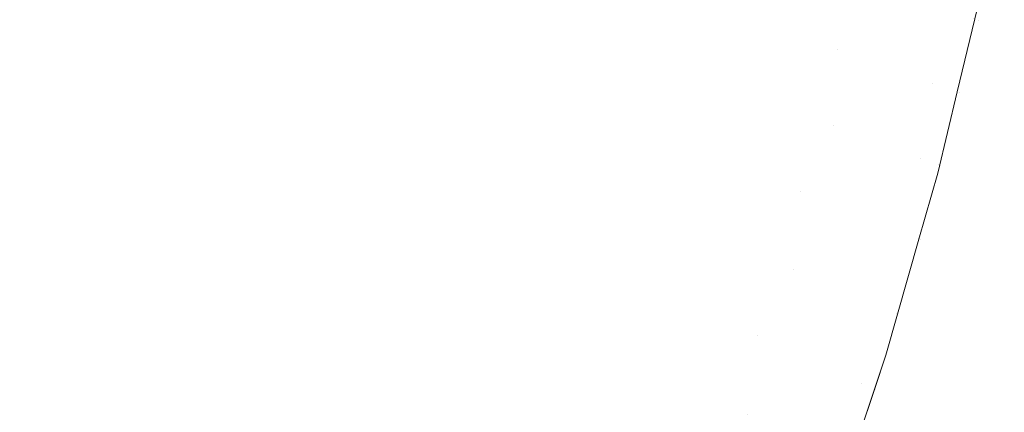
# Model space of a CAD drawing. Header units: centimetres. Extents: x -21.6 to 22.7, y 3.4 to 5.2.
# Tile 223 of 256: x 7.78 to 7.8317, y 3.8274 to 3.848. Entities that reach past the tile are written whole.
import ezdxf

# ---------------------------------------------------------------- set-up
doc = ezdxf.new("R2010")
doc.units = ezdxf.units.CM
doc.header["$LTSCALE"] = 2.54
doc.layers.add('Lucido design-1', color=7, linetype='Continuous')

# ---------------------------------------------------------------- blocks, each defined once
blk = doc.blocks.new('Gruppo-4-1')
at = {"color": 7, "linetype": 'Continuous', "lineweight": 9}
blk.add_3dface([(-21.503423, 5.100212, -1872.215514), (-21.503423, 3.500212, -1872.215514), (22.630348, 3.500212, -1872.215514), (22.630348, 5.100212, -1872.215514)], dxfattribs=at)
for points, invisible_edges in [([(22.630348, 5.100212, -1873.015514), (22.630348, 3.500212, -1873.015514), (7.686575, 3.600896, -1873.015514), (7.695257, 3.601786, -1873.015514)], 10), ([(22.630348, 5.100212, -1873.015514), (7.695257, 3.601786, -1873.015514), (7.700788, 3.602588, -1873.015514)], 9), ([(7.700788, 3.602588, -1873.015514), (7.70392, 3.603043, -1873.015514), (22.630348, 5.100212, -1873.015514)], 10), ([(22.630348, 5.100212, -1873.015514), (7.70392, 3.603043, -1873.015514), (7.712563, 3.604668, -1873.015514)], 9), ([(22.630348, 5.100212, -1873.015514), (7.712563, 3.604668, -1873.015514), (7.721183, 3.606664, -1873.015514)], 9), ([(22.630348, 5.100212, -1873.015514), (7.721183, 3.606664, -1873.015514), (7.729779, 3.609037, -1873.015514)], 9), ([(22.630348, 5.100212, -1873.015514), (7.729779, 3.609037, -1873.015514), (7.738348, 3.611789, -1873.015514)], 9), ([(22.630348, 5.100212, -1873.015514), (7.738348, 3.611789, -1873.015514), (7.746887, 3.614929, -1873.015514)], 9), ([(22.630348, 5.100212, -1873.015514), (7.746887, 3.614929, -1873.015514), (7.755389, 3.618463, -1873.015514)], 9), ([(22.630348, 5.100212, -1873.015514), (7.755389, 3.618463, -1873.015514), (7.760056, 3.620633, -1873.015514)], 9), ([(7.760056, 3.620633, -1873.015514), (7.763851, 3.622398, -1873.015514), (22.630348, 5.100212, -1873.015514)], 10), ([(22.630348, 5.100212, -1873.015514), (7.763851, 3.622398, -1873.015514), (7.772266, 3.626742, -1873.015514)], 9), ([(22.630348, 5.100212, -1873.015514), (7.772266, 3.626742, -1873.015514), (7.780626, 3.631505, -1873.015514)], 9), ([(22.630348, 5.100212, -1873.015514), (7.780626, 3.631505, -1873.015514), (7.788922, 3.636696, -1873.015514)], 9), ([(22.630348, 5.100212, -1873.015514), (7.788922, 3.636696, -1873.015514), (7.797144, 3.642325, -1873.015514)], 9), ([(22.630348, 5.100212, -1873.015514), (7.797144, 3.642325, -1873.015514), (7.80528, 3.6484, -1873.015514)], 9), ([(22.630348, 5.100212, -1873.015514), (7.80528, 3.6484, -1873.015514), (7.811701, 3.653619, -1873.015514)], 9), ([(7.811701, 3.653619, -1873.015514), (7.813317, 3.654932, -1873.015514), (22.630348, 5.100212, -1873.015514)], 10), ([(22.630348, 5.100212, -1873.015514), (7.813317, 3.654932, -1873.015514), (7.821238, 3.66193, -1873.015514)], 9), ([(22.630348, 5.100212, -1873.015514), (7.821238, 3.66193, -1873.015514), (7.829029, 3.6694, -1873.015514)], 9), ([(22.630348, 5.100212, -1873.015514), (7.829029, 3.6694, -1873.015514), (7.836668, 3.677352, -1873.015514)], 9), ([(7.819463, 3.847674, -1872.66735), (7.818464, 3.848024, -1872.665138), (7.820057, 3.855114, -1872.665138), (7.821067, 3.854811, -1872.66735)], 15), ([(7.78471, 3.853699, -1872.626686), (7.782993, 3.847956, -1872.626686), (7.781243, 3.848764, -1872.625555), (7.782933, 3.854418, -1872.625555)], 15), ([(7.799745, 3.847616, -1872.639533), (7.798182, 3.848248, -1872.637879), (7.799829, 3.854564, -1872.637879), (7.801412, 3.854008, -1872.639533)], 15), ([(7.821067, 3.854811, -1872.66735), (7.822028, 3.854522, -1872.669585), (7.820414, 3.84734, -1872.669585), (7.819463, 3.847674, -1872.66735)], 15), ([(7.821316, 3.847024, -1872.67184), (7.820414, 3.84734, -1872.669585), (7.822028, 3.854522, -1872.669585), (7.822939, 3.854249, -1872.67184)], 15), ([(7.801412, 3.854008, -1872.639533), (7.802963, 3.853464, -1872.641239), (7.801276, 3.846996, -1872.641239), (7.799745, 3.847616, -1872.639533)], 15), ([(7.822939, 3.854249, -1872.67184), (7.823801, 3.85399, -1872.674113), (7.822168, 3.846724, -1872.674113), (7.821316, 3.847024, -1872.67184)], 15), ([(7.822972, 3.846442, -1872.676402), (7.822168, 3.846724, -1872.674113), (7.823801, 3.85399, -1872.674113), (7.824613, 3.853747, -1872.676402)], 15), ([(7.786471, 3.852986, -1872.627877), (7.784727, 3.847156, -1872.627877), (7.782993, 3.847956, -1872.626686), (7.78471, 3.853699, -1872.626686)], 15), ([(7.802772, 3.846391, -1872.642997), (7.801276, 3.846996, -1872.641239), (7.802963, 3.853464, -1872.641239), (7.804478, 3.852932, -1872.642997)], 15), ([(7.824586, 3.849866, -1872.678705), (7.822972, 3.846442, -1872.676402), (7.824613, 3.853747, -1872.676402)], 11), ([(7.788213, 3.852281, -1872.62913), (7.786444, 3.846364, -1872.62913), (7.784727, 3.847156, -1872.627877), (7.786471, 3.852986, -1872.627877)], 15), ([(7.804478, 3.852932, -1872.642997), (7.805958, 3.852413, -1872.644803), (7.804233, 3.8458, -1872.644803), (7.802772, 3.846391, -1872.642997)], 15), ([(7.789936, 3.851585, -1872.630442), (7.788141, 3.845581, -1872.630442), (7.786444, 3.846364, -1872.62913), (7.788213, 3.852281, -1872.62913)], 15), ([(7.805656, 3.845224, -1872.646657), (7.804233, 3.8458, -1872.644803), (7.805958, 3.852413, -1872.644803), (7.807399, 3.851907, -1872.646657)], 15), ([(7.807399, 3.851907, -1872.646657), (7.808801, 3.851415, -1872.648557), (7.80704, 3.844664, -1872.648557), (7.805656, 3.845224, -1872.646657)], 15), ([(7.830603, 3.849769, -1872.915514), (7.831078, 3.851807, -1872.918688), (7.829368, 3.844198, -1872.918688)], 11), ([(7.829368, 3.844198, -1872.918688), (7.831078, 3.851807, -1872.918688), (7.830387, 3.84798, -1872.921959)], 11), ([(7.831078, 3.851807, -1872.918688), (7.831205, 3.851769, -1872.921959), (7.830387, 3.84798, -1872.921959)], 11), ([(7.830387, 3.84798, -1872.921959), (7.831205, 3.851769, -1872.921959), (7.831426, 3.851702, -1872.925326), (7.830607, 3.847908, -1872.925326)], 15), ([(7.791636, 3.850897, -1872.631814), (7.789816, 3.844808, -1872.631814), (7.788141, 3.845581, -1872.630442), (7.789936, 3.851585, -1872.630442)], 15), ([(7.808385, 3.84412, -1872.6505), (7.80704, 3.844664, -1872.648557), (7.808801, 3.851415, -1872.648557), (7.810163, 3.850937, -1872.6505)], 15), ([(7.830607, 3.847908, -1872.925326), (7.831426, 3.851702, -1872.925326), (7.831751, 3.851605, -1872.928788), (7.83093, 3.847803, -1872.928788)], 15), ([(7.83093, 3.847803, -1872.928788), (7.831751, 3.851605, -1872.928788), (7.832187, 3.851474, -1872.932342), (7.831364, 3.847662, -1872.932342)], 15), ([(7.831364, 3.847662, -1872.932342), (7.832187, 3.851474, -1872.932342), (7.832745, 3.851307, -1872.935985), (7.831919, 3.847482, -1872.935985)], 15), ([(7.791467, 3.844046, -1872.633245), (7.789816, 3.844808, -1872.631814), (7.791636, 3.850897, -1872.631814), (7.793313, 3.850218, -1872.633245)], 15), ([(7.810163, 3.850937, -1872.6505), (7.811483, 3.850474, -1872.652484), (7.809688, 3.843593, -1872.652484), (7.808385, 3.84412, -1872.6505)], 15), ([(7.793313, 3.850218, -1872.633245), (7.794964, 3.84955, -1872.634734), (7.793094, 3.843295, -1872.634734), (7.791467, 3.844046, -1872.633245)], 15), ([(7.810949, 3.843083, -1872.654508), (7.809688, 3.843593, -1872.652484), (7.811483, 3.850474, -1872.652484), (7.81276, 3.850026, -1872.654508)], 15), ([(7.81276, 3.850026, -1872.654508), (7.813992, 3.849593, -1872.656569), (7.812166, 3.84259, -1872.656569), (7.810949, 3.843083, -1872.654508)], 15), ([(7.824586, 3.849866, -1872.678705), (7.823725, 3.846178, -1872.678705), (7.822972, 3.846442, -1872.676402)], 11), ([(7.82443, 3.845931, -1872.681018), (7.823725, 3.846178, -1872.678705), (7.824586, 3.849866, -1872.678705), (7.825295, 3.849636, -1872.681018)], 15), ([(7.829368, 3.844198, -1872.918688), (7.829275, 3.844225, -1872.915514), (7.830603, 3.849769, -1872.915514)], 9), ([(7.829275, 3.844225, -1872.715514), (7.830603, 3.849769, -1872.715514), (7.830603, 3.849769, -1872.915514), (7.829275, 3.844225, -1872.915514)], 10), ([(7.83014, 3.84806, -1872.711056), (7.830603, 3.849769, -1872.715514), (7.829275, 3.844225, -1872.715514)], 9), ([(7.777565, 3.843941, -1872.624487), (7.779479, 3.849578, -1872.624487), (7.781243, 3.848764, -1872.625555), (7.779299, 3.843037, -1872.625555)], 15), ([(7.794693, 3.842557, -1872.636279), (7.793094, 3.843295, -1872.634734), (7.794964, 3.84955, -1872.634734), (7.796587, 3.848893, -1872.636279)], 15), ([(7.813338, 3.842116, -1872.658665), (7.812166, 3.84259, -1872.656569), (7.813992, 3.849593, -1872.656569), (7.81518, 3.849177, -1872.658665)], 15), ([(7.81518, 3.849177, -1872.658665), (7.816321, 3.848776, -1872.660793), (7.814465, 3.84166, -1872.660793), (7.813338, 3.842116, -1872.658665)], 15), ([(7.825295, 3.849636, -1872.681018), (7.825953, 3.849421, -1872.683339), (7.825085, 3.845701, -1872.683339), (7.82443, 3.845931, -1872.681018)], 15), ([(7.825691, 3.845488, -1872.685667), (7.825085, 3.845701, -1872.683339), (7.825953, 3.849421, -1872.683339), (7.826563, 3.849223, -1872.685667)], 15), ([(7.826563, 3.849223, -1872.685667), (7.827123, 3.849041, -1872.687998), (7.826248, 3.845293, -1872.687998), (7.825691, 3.845488, -1872.685667)], 15), ([(7.779299, 3.843037, -1872.625555), (7.781243, 3.848764, -1872.625555), (7.782993, 3.847956, -1872.626686), (7.781019, 3.842139, -1872.626686)], 15), ([(7.796587, 3.848893, -1872.636279), (7.798182, 3.848248, -1872.637879), (7.796264, 3.841833, -1872.637879), (7.794693, 3.842557, -1872.636279)], 15), ([(7.815546, 3.841223, -1872.662952), (7.814465, 3.84166, -1872.660793), (7.816321, 3.848776, -1872.660793), (7.817416, 3.848392, -1872.662952)], 15), ([(7.826756, 3.845114, -1872.690331), (7.826248, 3.845293, -1872.687998), (7.827123, 3.849041, -1872.687998), (7.827634, 3.848875, -1872.690331)], 15), ([(7.827634, 3.848875, -1872.690331), (7.828097, 3.848724, -1872.692664), (7.827217, 3.844953, -1872.692664), (7.826756, 3.845114, -1872.690331)], 15), ([(7.827629, 3.844808, -1872.694993), (7.827217, 3.844953, -1872.692664), (7.828097, 3.848724, -1872.692664), (7.828512, 3.848589, -1872.694993)], 15), ([(7.797804, 3.841122, -1872.639533), (7.796264, 3.841833, -1872.637879), (7.798182, 3.848248, -1872.637879), (7.799745, 3.847616, -1872.639533)], 15), ([(7.817416, 3.848392, -1872.662952), (7.818464, 3.848024, -1872.665138), (7.81658, 3.840804, -1872.665138), (7.815546, 3.841223, -1872.662952)], 15), ([(7.828512, 3.848589, -1872.694993), (7.82888, 3.84847, -1872.697318), (7.827995, 3.844679, -1872.697318), (7.827629, 3.844808, -1872.694993)], 15), ([(7.829478, 3.848275, -1872.701944), (7.82859, 3.844471, -1872.701944), (7.827995, 3.844679, -1872.697318), (7.82888, 3.84847, -1872.697318)], 15), ([(7.829895, 3.84814, -1872.706529), (7.829005, 3.844325, -1872.706529), (7.82859, 3.844471, -1872.701944), (7.829478, 3.848275, -1872.701944)], 15), ([(7.83014, 3.84806, -1872.711056), (7.829248, 3.84424, -1872.711056), (7.829005, 3.844325, -1872.706529), (7.829895, 3.84814, -1872.706529)], 15), ([(7.781019, 3.842139, -1872.626686), (7.782993, 3.847956, -1872.626686), (7.784727, 3.847156, -1872.627877), (7.782723, 3.84125, -1872.627877)], 15), ([(7.799745, 3.847616, -1872.639533), (7.801276, 3.846996, -1872.641239), (7.799311, 3.840426, -1872.641239), (7.797804, 3.841122, -1872.639533)], 15), ([(7.817567, 3.840405, -1872.66735), (7.81658, 3.840804, -1872.665138), (7.818464, 3.848024, -1872.665138), (7.819463, 3.847674, -1872.66735)], 15), ([(7.819463, 3.847674, -1872.66735), (7.820414, 3.84734, -1872.669585), (7.818506, 3.840025, -1872.669585), (7.817567, 3.840405, -1872.66735)], 15), ([(7.829275, 3.844225, -1872.715514), (7.829248, 3.84424, -1872.711056), (7.83014, 3.84806, -1872.711056)], 11), ([(7.830387, 3.84798, -1872.921959), (7.829493, 3.844154, -1872.921959), (7.829368, 3.844198, -1872.918688)], 11), ([(7.830607, 3.847908, -1872.925326), (7.829713, 3.844077, -1872.925326), (7.829493, 3.844154, -1872.921959), (7.830387, 3.84798, -1872.921959)], 15), ([(7.83093, 3.847803, -1872.928788), (7.830034, 3.843964, -1872.928788), (7.829713, 3.844077, -1872.925326), (7.830607, 3.847908, -1872.925326)], 15), ([(7.831364, 3.847662, -1872.932342), (7.830465, 3.843813, -1872.932342), (7.830034, 3.843964, -1872.928788), (7.83093, 3.847803, -1872.928788)], 15), ([(7.831919, 3.847482, -1872.935985), (7.831017, 3.843619, -1872.935985), (7.830465, 3.843813, -1872.932342), (7.831364, 3.847662, -1872.932342)], 15), ([(7.782723, 3.84125, -1872.627877), (7.784727, 3.847156, -1872.627877), (7.786444, 3.846364, -1872.62913), (7.784409, 3.84037, -1872.62913)], 15), ([(7.819396, 3.839665, -1872.67184), (7.818506, 3.840025, -1872.669585), (7.820414, 3.84734, -1872.669585), (7.821316, 3.847024, -1872.67184)], 15), ([(7.832604, 3.847259, -1872.939711), (7.831698, 3.84338, -1872.939711), (7.831017, 3.843619, -1872.935985), (7.831919, 3.847482, -1872.935985)], 15), ([(7.833429, 3.846991, -1872.943514), (7.832519, 3.843092, -1872.943514), (7.831698, 3.84338, -1872.939711), (7.832604, 3.847259, -1872.939711)], 15), ([(7.800785, 3.839746, -1872.642997), (7.799311, 3.840426, -1872.641239), (7.801276, 3.846996, -1872.641239), (7.802772, 3.846391, -1872.642997)], 15), ([(7.821316, 3.847024, -1872.67184), (7.822168, 3.846724, -1872.674113), (7.820238, 3.839324, -1872.674113), (7.819396, 3.839665, -1872.67184)], 15), ([(7.821031, 3.839003, -1872.676402), (7.820238, 3.839324, -1872.674113), (7.822168, 3.846724, -1872.674113), (7.822972, 3.846442, -1872.676402)], 15), ([(7.786076, 3.839499, -1872.630442), (7.784409, 3.84037, -1872.62913), (7.786444, 3.846364, -1872.62913), (7.788141, 3.845581, -1872.630442)], 15), ([(7.802772, 3.846391, -1872.642997), (7.804233, 3.8458, -1872.644803), (7.802224, 3.839082, -1872.644803), (7.800785, 3.839746, -1872.642997)], 15), ([(7.822789, 3.842456, -1872.678705), (7.821031, 3.839003, -1872.676402), (7.822972, 3.846442, -1872.676402)], 11), ([(7.822972, 3.846442, -1872.676402), (7.823725, 3.846178, -1872.678705), (7.822789, 3.842456, -1872.678705)], 11), ([(7.823489, 3.842192, -1872.681018), (7.822789, 3.842456, -1872.678705), (7.823725, 3.846178, -1872.678705), (7.82443, 3.845931, -1872.681018)], 15), ([(7.788141, 3.845581, -1872.630442), (7.789816, 3.844808, -1872.631814), (7.787722, 3.83864, -1872.631814), (7.786076, 3.839499, -1872.630442)], 15), ([(7.803626, 3.838435, -1872.646657), (7.802224, 3.839082, -1872.644803), (7.804233, 3.8458, -1872.644803), (7.805656, 3.845224, -1872.646657)], 15), ([(7.82443, 3.845931, -1872.681018), (7.825085, 3.845701, -1872.683339), (7.82414, 3.841946, -1872.683339), (7.823489, 3.842192, -1872.681018)], 15), ([(7.824742, 3.841719, -1872.685667), (7.82414, 3.841946, -1872.683339), (7.825085, 3.845701, -1872.683339), (7.825691, 3.845488, -1872.685667)], 15), ([(7.805656, 3.845224, -1872.646657), (7.80704, 3.844664, -1872.648557), (7.80499, 3.837806, -1872.648557), (7.803626, 3.838435, -1872.646657)], 15), ([(7.825691, 3.845488, -1872.685667), (7.826248, 3.845293, -1872.687998), (7.825296, 3.84151, -1872.687998), (7.824742, 3.841719, -1872.685667)], 15), ([(7.825801, 3.841319, -1872.690331), (7.825296, 3.84151, -1872.687998), (7.826248, 3.845293, -1872.687998), (7.826756, 3.845114, -1872.690331)], 15), ([(7.826756, 3.845114, -1872.690331), (7.827217, 3.844953, -1872.692664), (7.826259, 3.841147, -1872.692664), (7.825801, 3.841319, -1872.690331)], 15), ([(7.789345, 3.837793, -1872.633245), (7.787722, 3.83864, -1872.631814), (7.789816, 3.844808, -1872.631814), (7.791467, 3.844046, -1872.633245)], 15), ([(7.806314, 3.837195, -1872.6505), (7.80499, 3.837806, -1872.648557), (7.80704, 3.844664, -1872.648557), (7.808385, 3.84412, -1872.6505)], 15), ([(7.82667, 3.840992, -1872.694993), (7.826259, 3.841147, -1872.692664), (7.827217, 3.844953, -1872.692664), (7.827629, 3.844808, -1872.694993)], 15), ([(7.827629, 3.844808, -1872.694993), (7.827995, 3.844679, -1872.697318), (7.827033, 3.840854, -1872.697318), (7.82667, 3.840992, -1872.694993)], 15), ([(7.827351, 3.840734, -1872.699636), (7.827033, 3.840854, -1872.697318), (7.827995, 3.844679, -1872.697318)], 11), ([(7.827995, 3.844679, -1872.697318), (7.82859, 3.844471, -1872.701944), (7.827351, 3.840734, -1872.699636)], 11), ([(7.791467, 3.844046, -1872.633245), (7.793094, 3.843295, -1872.634734), (7.790943, 3.836959, -1872.634734), (7.789345, 3.837793, -1872.633245)], 15), ([(7.808385, 3.84412, -1872.6505), (7.809688, 3.843593, -1872.652484), (7.807598, 3.836603, -1872.652484), (7.806314, 3.837195, -1872.6505)], 15), ([(7.82859, 3.844471, -1872.701944), (7.827624, 3.840632, -1872.701944), (7.827351, 3.840734, -1872.699636)], 11), ([(7.827624, 3.840632, -1872.701944), (7.82859, 3.844471, -1872.701944), (7.829005, 3.844325, -1872.706529), (7.828037, 3.840476, -1872.706529)], 15), ([(7.828037, 3.840476, -1872.706529), (7.829005, 3.844325, -1872.706529), (7.829248, 3.84424, -1872.711056), (7.828278, 3.840385, -1872.711056)], 15), ([(7.828397, 3.84034, -1872.918688), (7.828253, 3.839958, -1872.915514), (7.829275, 3.844225, -1872.915514)], 9), ([(7.829275, 3.844225, -1872.915514), (7.828253, 3.839958, -1872.915514), (7.828253, 3.839958, -1872.715514), (7.829275, 3.844225, -1872.715514)], 10), ([(7.829275, 3.844225, -1872.715514), (7.828253, 3.839958, -1872.715514), (7.828278, 3.840385, -1872.711056)], 10), ([(7.828278, 3.840385, -1872.711056), (7.829248, 3.84424, -1872.711056), (7.829275, 3.844225, -1872.715514)], 11), ([(7.829275, 3.844225, -1872.915514), (7.829368, 3.844198, -1872.918688), (7.828397, 3.84034, -1872.918688)], 11), ([(7.828397, 3.84034, -1872.918688), (7.829368, 3.844198, -1872.918688), (7.829493, 3.844154, -1872.921959), (7.828522, 3.840293, -1872.921959)], 15), ([(7.828522, 3.840293, -1872.921959), (7.829493, 3.844154, -1872.921959), (7.829713, 3.844077, -1872.925326), (7.82874, 3.84021, -1872.925326)], 15), ([(7.82874, 3.84021, -1872.925326), (7.829713, 3.844077, -1872.925326), (7.830034, 3.843964, -1872.928788), (7.829059, 3.84009, -1872.928788)], 15), ([(7.80884, 3.83603, -1872.654508), (7.807598, 3.836603, -1872.652484), (7.809688, 3.843593, -1872.652484), (7.810949, 3.843083, -1872.654508)], 15), ([(7.829059, 3.84009, -1872.928788), (7.830034, 3.843964, -1872.928788), (7.830465, 3.843813, -1872.932342), (7.829488, 3.839928, -1872.932342)], 15), ([(7.829488, 3.839928, -1872.932342), (7.830465, 3.843813, -1872.932342), (7.831017, 3.843619, -1872.935985), (7.830037, 3.839721, -1872.935985)], 15), ([(7.830037, 3.839721, -1872.935985), (7.831017, 3.843619, -1872.935985), (7.831698, 3.84338, -1872.939711), (7.830714, 3.839465, -1872.939711)], 15), ([(7.781019, 3.842139, -1872.626686), (7.778771, 3.836265, -1872.626686), (7.777086, 3.837254, -1872.625555), (7.779299, 3.843037, -1872.625555)], 15), ([(7.792514, 3.836139, -1872.636279), (7.790943, 3.836959, -1872.634734), (7.793094, 3.843295, -1872.634734), (7.794693, 3.842557, -1872.636279)], 15), ([(7.810949, 3.843083, -1872.654508), (7.812166, 3.84259, -1872.656569), (7.810039, 3.835476, -1872.656569), (7.80884, 3.83603, -1872.654508)], 15), ([(7.830714, 3.839465, -1872.939711), (7.831698, 3.84338, -1872.939711), (7.832519, 3.843092, -1872.943514), (7.831529, 3.839158, -1872.943514)], 15), ([(7.831529, 3.839158, -1872.943514), (7.832519, 3.843092, -1872.943514), (7.833489, 3.842752, -1872.947388), (7.832494, 3.838794, -1872.947388)], 15), ([(7.794693, 3.842557, -1872.636279), (7.796264, 3.841833, -1872.637879), (7.794058, 3.835334, -1872.637879), (7.792514, 3.836139, -1872.636279)], 15), ([(7.811194, 3.834943, -1872.658665), (7.810039, 3.835476, -1872.656569), (7.812166, 3.84259, -1872.656569), (7.813338, 3.842116, -1872.658665)], 15), ([(7.822789, 3.842456, -1872.678705), (7.821775, 3.838702, -1872.678705), (7.821031, 3.839003, -1872.676402)], 11), ([(7.822471, 3.838421, -1872.681018), (7.821775, 3.838702, -1872.678705), (7.822789, 3.842456, -1872.678705), (7.823489, 3.842192, -1872.681018)], 15), ([(7.782723, 3.84125, -1872.627877), (7.780441, 3.835286, -1872.627877), (7.778771, 3.836265, -1872.626686), (7.781019, 3.842139, -1872.626686)], 15), ([(7.813338, 3.842116, -1872.658665), (7.814465, 3.84166, -1872.660793), (7.812304, 3.834431, -1872.660793), (7.811194, 3.834943, -1872.658665)], 15), ([(7.823489, 3.842192, -1872.681018), (7.82414, 3.841946, -1872.683339), (7.823118, 3.838159, -1872.683339), (7.822471, 3.838421, -1872.681018)], 15), ([(7.823716, 3.837917, -1872.685667), (7.823118, 3.838159, -1872.683339), (7.82414, 3.841946, -1872.683339), (7.824742, 3.841719, -1872.685667)], 15), ([(7.795571, 3.834544, -1872.639533), (7.794058, 3.835334, -1872.637879), (7.796264, 3.841833, -1872.637879), (7.797804, 3.841122, -1872.639533)], 15), ([(7.813369, 3.83394, -1872.662952), (7.812304, 3.834431, -1872.660793), (7.814465, 3.84166, -1872.660793), (7.815546, 3.841223, -1872.662952)], 15), ([(7.824742, 3.841719, -1872.685667), (7.825296, 3.84151, -1872.687998), (7.824266, 3.837695, -1872.687998), (7.823716, 3.837917, -1872.685667)], 15), ([(7.824768, 3.837492, -1872.690331), (7.824266, 3.837695, -1872.687998), (7.825296, 3.84151, -1872.687998), (7.825801, 3.841319, -1872.690331)], 15), ([(7.784409, 3.84037, -1872.62913), (7.782093, 3.834317, -1872.62913), (7.780441, 3.835286, -1872.627877), (7.782723, 3.84125, -1872.627877)], 15), ([(7.797804, 3.841122, -1872.639533), (7.799311, 3.840426, -1872.641239), (7.797052, 3.833771, -1872.641239), (7.795571, 3.834544, -1872.639533)], 15), ([(7.815546, 3.841223, -1872.662952), (7.81658, 3.840804, -1872.665138), (7.814387, 3.83347, -1872.665138), (7.813369, 3.83394, -1872.662952)], 15), ([(7.825801, 3.841319, -1872.690331), (7.826259, 3.841147, -1872.692664), (7.825222, 3.837308, -1872.692664), (7.824768, 3.837492, -1872.690331)], 15), ([(7.82563, 3.837143, -1872.694993), (7.825222, 3.837308, -1872.692664), (7.826259, 3.841147, -1872.692664), (7.82667, 3.840992, -1872.694993)], 15), ([(7.82667, 3.840992, -1872.694993), (7.827033, 3.840854, -1872.697318), (7.825991, 3.836997, -1872.697318), (7.82563, 3.837143, -1872.694993)], 15), ([(7.783727, 3.833359, -1872.630442), (7.782093, 3.834317, -1872.62913), (7.784409, 3.84037, -1872.62913), (7.786076, 3.839499, -1872.630442)], 15), ([(7.798501, 3.833015, -1872.642997), (7.797052, 3.833771, -1872.641239), (7.799311, 3.840426, -1872.641239), (7.800785, 3.839746, -1872.642997)], 15), ([(7.815359, 3.833021, -1872.66735), (7.814387, 3.83347, -1872.665138), (7.81658, 3.840804, -1872.665138), (7.817567, 3.840405, -1872.66735)], 15), ([(7.817567, 3.840405, -1872.66735), (7.818506, 3.840025, -1872.669585), (7.816284, 3.832594, -1872.669585), (7.815359, 3.833021, -1872.66735)], 15), ([(7.826307, 3.836869, -1872.699636), (7.825991, 3.836997, -1872.697318), (7.827033, 3.840854, -1872.697318), (7.827351, 3.840734, -1872.699636)], 15), ([(7.827351, 3.840734, -1872.699636), (7.827624, 3.840632, -1872.701944), (7.826578, 3.836759, -1872.701944), (7.826307, 3.836869, -1872.699636)], 15), ([(7.828037, 3.840476, -1872.706529), (7.826988, 3.836593, -1872.706529), (7.826578, 3.836759, -1872.701944), (7.827624, 3.840632, -1872.701944)], 15), ([(7.828278, 3.840385, -1872.711056), (7.827228, 3.836496, -1872.711056), (7.826988, 3.836593, -1872.706529), (7.828037, 3.840476, -1872.706529)], 15), ([(7.827228, 3.836496, -1872.711056), (7.828278, 3.840385, -1872.711056), (7.828253, 3.839958, -1872.715514)], 11), ([(7.817161, 3.83219, -1872.67184), (7.816284, 3.832594, -1872.669585), (7.818506, 3.840025, -1872.669585), (7.819396, 3.839665, -1872.67184)], 15), ([(7.828253, 3.839958, -1872.715514), (7.827259, 3.836478, -1872.715514), (7.827228, 3.836496, -1872.711056)], 10), ([(7.827346, 3.836448, -1872.918688), (7.827259, 3.836478, -1872.915514), (7.828253, 3.839958, -1872.915514)], 9), ([(7.827259, 3.836478, -1872.715514), (7.828253, 3.839958, -1872.715514), (7.828253, 3.839958, -1872.915514), (7.827259, 3.836478, -1872.915514)], 10), ([(7.828522, 3.840293, -1872.921959), (7.82747, 3.836398, -1872.921959), (7.827346, 3.836448, -1872.918688), (7.828397, 3.84034, -1872.918688)], 15), ([(7.828253, 3.839958, -1872.915514), (7.828397, 3.84034, -1872.918688), (7.827346, 3.836448, -1872.918688)], 11), ([(7.82874, 3.84021, -1872.925326), (7.827687, 3.836311, -1872.925326), (7.82747, 3.836398, -1872.921959), (7.828522, 3.840293, -1872.921959)], 15), ([(7.829059, 3.84009, -1872.928788), (7.828004, 3.836182, -1872.928788), (7.827687, 3.836311, -1872.925326), (7.82874, 3.84021, -1872.925326)], 15), ([(7.829488, 3.839928, -1872.932342), (7.82843, 3.83601, -1872.932342), (7.828004, 3.836182, -1872.928788), (7.829059, 3.84009, -1872.928788)], 15), ([(7.830037, 3.839721, -1872.935985), (7.828975, 3.835789, -1872.935985), (7.82843, 3.83601, -1872.932342), (7.829488, 3.839928, -1872.932342)], 15), ([(7.786076, 3.839499, -1872.630442), (7.787722, 3.83864, -1872.631814), (7.785339, 3.832413, -1872.631814), (7.783727, 3.833359, -1872.630442)], 15), ([(7.800785, 3.839746, -1872.642997), (7.802224, 3.839082, -1872.644803), (7.799914, 3.832277, -1872.644803), (7.798501, 3.833015, -1872.642997)], 15), ([(7.819396, 3.839665, -1872.67184), (7.820238, 3.839324, -1872.674113), (7.817991, 3.831807, -1872.674113), (7.817161, 3.83219, -1872.67184)], 15), ([(7.830714, 3.839465, -1872.939711), (7.829648, 3.835517, -1872.939711), (7.828975, 3.835789, -1872.935985), (7.830037, 3.839721, -1872.935985)], 15), ([(7.831529, 3.839158, -1872.943514), (7.830458, 3.835189, -1872.943514), (7.829648, 3.835517, -1872.939711), (7.830714, 3.839465, -1872.939711)], 15), ([(7.801292, 3.831558, -1872.646657), (7.799914, 3.832277, -1872.644803), (7.802224, 3.839082, -1872.644803), (7.803626, 3.838435, -1872.646657)], 15), ([(7.818772, 3.831446, -1872.676402), (7.817991, 3.831807, -1872.674113), (7.820238, 3.839324, -1872.674113), (7.821031, 3.839003, -1872.676402)], 15), ([(7.820682, 3.834919, -1872.678705), (7.818772, 3.831446, -1872.676402), (7.821031, 3.839003, -1872.676402)], 11), ([(7.821031, 3.839003, -1872.676402), (7.821775, 3.838702, -1872.678705), (7.820682, 3.834919, -1872.678705)], 11), ([(7.832494, 3.838794, -1872.947388), (7.831416, 3.834802, -1872.947388), (7.830458, 3.835189, -1872.943514), (7.831529, 3.839158, -1872.943514)], 15), ([(7.786929, 3.83148, -1872.633245), (7.785339, 3.832413, -1872.631814), (7.787722, 3.83864, -1872.631814), (7.789345, 3.837793, -1872.633245)], 15), ([(7.803626, 3.838435, -1872.646657), (7.80499, 3.837806, -1872.648557), (7.802632, 3.830859, -1872.648557), (7.801292, 3.831558, -1872.646657)], 15), ([(7.821372, 3.83462, -1872.681018), (7.820682, 3.834919, -1872.678705), (7.821775, 3.838702, -1872.678705), (7.822471, 3.838421, -1872.681018)], 15), ([(7.822471, 3.838421, -1872.681018), (7.823118, 3.838159, -1872.683339), (7.822014, 3.834342, -1872.683339), (7.821372, 3.83462, -1872.681018)], 15), ([(7.833616, 3.83837, -1872.951323), (7.832531, 3.834351, -1872.951323), (7.831416, 3.834802, -1872.947388), (7.832494, 3.838794, -1872.947388)], 15), ([(7.789345, 3.837793, -1872.633245), (7.790943, 3.836959, -1872.634734), (7.788495, 3.830562, -1872.634734), (7.786929, 3.83148, -1872.633245)], 15), ([(7.803933, 3.83018, -1872.6505), (7.802632, 3.830859, -1872.648557), (7.80499, 3.837806, -1872.648557), (7.806314, 3.837195, -1872.6505)], 15), ([(7.822608, 3.834086, -1872.685667), (7.822014, 3.834342, -1872.683339), (7.823118, 3.838159, -1872.683339), (7.823716, 3.837917, -1872.685667)], 15), ([(7.823716, 3.837917, -1872.685667), (7.824266, 3.837695, -1872.687998), (7.823154, 3.833849, -1872.687998), (7.822608, 3.834086, -1872.685667)], 15), ([(7.823652, 3.833634, -1872.690331), (7.823154, 3.833849, -1872.687998), (7.824266, 3.837695, -1872.687998), (7.824768, 3.837492, -1872.690331)], 15), ([(7.824768, 3.837492, -1872.690331), (7.825222, 3.837308, -1872.692664), (7.824104, 3.833438, -1872.692664), (7.823652, 3.833634, -1872.690331)], 15), ([(7.824508, 3.833263, -1872.694993), (7.824104, 3.833438, -1872.692664), (7.825222, 3.837308, -1872.692664), (7.82563, 3.837143, -1872.694993)], 15), ([(7.790035, 3.829659, -1872.636279), (7.788495, 3.830562, -1872.634734), (7.790943, 3.836959, -1872.634734), (7.792514, 3.836139, -1872.636279)], 15), ([(7.806314, 3.837195, -1872.6505), (7.807598, 3.836603, -1872.652484), (7.805194, 3.829522, -1872.652484), (7.803933, 3.83018, -1872.6505)], 15), ([(7.82563, 3.837143, -1872.694993), (7.825991, 3.836997, -1872.697318), (7.824867, 3.833108, -1872.697318), (7.824508, 3.833263, -1872.694993)], 15), ([(7.825181, 3.832973, -1872.699636), (7.824867, 3.833108, -1872.697318), (7.825991, 3.836997, -1872.697318), (7.826307, 3.836869, -1872.699636)], 15), ([(7.826307, 3.836869, -1872.699636), (7.826578, 3.836759, -1872.701944), (7.82545, 3.832856, -1872.701944), (7.825181, 3.832973, -1872.699636)], 15), ([(7.82545, 3.832856, -1872.701944), (7.826578, 3.836759, -1872.701944), (7.826988, 3.836593, -1872.706529), (7.825857, 3.83268, -1872.706529)], 15), ([(7.777867, 3.829286, -1872.627877), (7.776236, 3.830356, -1872.626686), (7.778771, 3.836265, -1872.626686), (7.780441, 3.835286, -1872.627877)], 15), ([(7.806414, 3.828885, -1872.654508), (7.805194, 3.829522, -1872.652484), (7.807598, 3.836603, -1872.652484), (7.80884, 3.83603, -1872.654508)], 15), ([(7.825521, 3.830401, -1872.915514), (7.827259, 3.836478, -1872.915514), (7.827346, 3.836448, -1872.918688), (7.826212, 3.832526, -1872.918688)], 14), ([(7.827259, 3.836478, -1872.915514), (7.825521, 3.830401, -1872.915514), (7.826137, 3.832554, -1872.715514), (7.827259, 3.836478, -1872.715514)], 10), ([(7.825857, 3.83268, -1872.706529), (7.826988, 3.836593, -1872.706529), (7.827228, 3.836496, -1872.711056), (7.826095, 3.832577, -1872.711056)], 15), ([(7.826095, 3.832577, -1872.711056), (7.827228, 3.836496, -1872.711056), (7.827259, 3.836478, -1872.715514), (7.826137, 3.832554, -1872.715514)], 11), ([(7.826212, 3.832526, -1872.918688), (7.827346, 3.836448, -1872.918688), (7.82747, 3.836398, -1872.921959), (7.826336, 3.832473, -1872.921959)], 15), ([(7.826336, 3.832473, -1872.921959), (7.82747, 3.836398, -1872.921959), (7.827687, 3.836311, -1872.925326), (7.82655, 3.83238, -1872.925326)], 15), ([(7.82655, 3.83238, -1872.925326), (7.827687, 3.836311, -1872.925326), (7.828004, 3.836182, -1872.928788), (7.826865, 3.832244, -1872.928788)], 15), ([(7.792514, 3.836139, -1872.636279), (7.794058, 3.835334, -1872.637879), (7.791547, 3.828772, -1872.637879), (7.790035, 3.829659, -1872.636279)], 15), ([(7.80884, 3.83603, -1872.654508), (7.810039, 3.835476, -1872.656569), (7.807592, 3.82827, -1872.656569), (7.806414, 3.828885, -1872.654508)], 15), ([(7.826865, 3.832244, -1872.928788), (7.828004, 3.836182, -1872.928788), (7.82843, 3.83601, -1872.932342), (7.827288, 3.832061, -1872.932342)], 15), ([(7.827288, 3.832061, -1872.932342), (7.82843, 3.83601, -1872.932342), (7.828975, 3.835789, -1872.935985), (7.827829, 3.831827, -1872.935985)], 15), ([(7.827829, 3.831827, -1872.935985), (7.828975, 3.835789, -1872.935985), (7.829648, 3.835517, -1872.939711), (7.828497, 3.831538, -1872.939711)], 15), ([(7.780441, 3.835286, -1872.627877), (7.782093, 3.834317, -1872.62913), (7.779481, 3.828227, -1872.62913), (7.777867, 3.829286, -1872.627877)], 15), ([(7.793029, 3.827902, -1872.639533), (7.791547, 3.828772, -1872.637879), (7.794058, 3.835334, -1872.637879), (7.795571, 3.834544, -1872.639533)], 15), ([(7.808727, 3.827678, -1872.658665), (7.807592, 3.82827, -1872.656569), (7.810039, 3.835476, -1872.656569), (7.811194, 3.834943, -1872.658665)], 15), ([(7.828497, 3.831538, -1872.939711), (7.829648, 3.835517, -1872.939711), (7.830458, 3.835189, -1872.943514), (7.829301, 3.83119, -1872.943514)], 15), ([(7.811194, 3.834943, -1872.658665), (7.812304, 3.834431, -1872.660793), (7.809818, 3.827108, -1872.660793), (7.808727, 3.827678, -1872.658665)], 15), ([(7.820682, 3.834919, -1872.678705), (7.819505, 3.831108, -1872.678705), (7.818772, 3.831446, -1872.676402)], 11), ([(7.82019, 3.830792, -1872.681018), (7.819505, 3.831108, -1872.678705), (7.820682, 3.834919, -1872.678705), (7.821372, 3.83462, -1872.681018)], 15), ([(7.829301, 3.83119, -1872.943514), (7.830458, 3.835189, -1872.943514), (7.831416, 3.834802, -1872.947388), (7.830252, 3.830779, -1872.947388)], 15), ([(7.830252, 3.830779, -1872.947388), (7.831416, 3.834802, -1872.947388), (7.832531, 3.834351, -1872.951323), (7.831359, 3.8303, -1872.951323)], 15), ([(7.781077, 3.82718, -1872.630442), (7.779481, 3.828227, -1872.62913), (7.782093, 3.834317, -1872.62913), (7.783727, 3.833359, -1872.630442)], 15), ([(7.795571, 3.834544, -1872.639533), (7.797052, 3.833771, -1872.641239), (7.794481, 3.827051, -1872.641239), (7.793029, 3.827902, -1872.639533)], 15), ([(7.810864, 3.826562, -1872.662952), (7.809818, 3.827108, -1872.660793), (7.812304, 3.834431, -1872.660793), (7.813369, 3.83394, -1872.662952)], 15), ([(7.821372, 3.83462, -1872.681018), (7.822014, 3.834342, -1872.683339), (7.820827, 3.830498, -1872.683339), (7.82019, 3.830792, -1872.681018)], 15), ([(7.821416, 3.830226, -1872.685667), (7.820827, 3.830498, -1872.683339), (7.822014, 3.834342, -1872.683339), (7.822608, 3.834086, -1872.685667)], 15), ([(7.831359, 3.8303, -1872.951323), (7.832531, 3.834351, -1872.951323), (7.833813, 3.833832, -1872.955309), (7.832633, 3.829749, -1872.955309)], 15), ([(7.7959, 3.826219, -1872.642997), (7.794481, 3.827051, -1872.641239), (7.797052, 3.833771, -1872.641239), (7.798501, 3.833015, -1872.642997)], 15), ([(7.813369, 3.83394, -1872.662952), (7.814387, 3.83347, -1872.665138), (7.811865, 3.82604, -1872.665138), (7.810864, 3.826562, -1872.662952)], 15), ([(7.822608, 3.834086, -1872.685667), (7.823154, 3.833849, -1872.687998), (7.821958, 3.829976, -1872.687998), (7.821416, 3.830226, -1872.685667)], 15), ([(7.822453, 3.829748, -1872.690331), (7.821958, 3.829976, -1872.687998), (7.823154, 3.833849, -1872.687998), (7.823652, 3.833634, -1872.690331)], 15), ([(7.783727, 3.833359, -1872.630442), (7.785339, 3.832413, -1872.631814), (7.782652, 3.826147, -1872.631814), (7.781077, 3.82718, -1872.630442)], 15), ([(7.81282, 3.825542, -1872.66735), (7.811865, 3.82604, -1872.665138), (7.814387, 3.83347, -1872.665138), (7.815359, 3.833021, -1872.66735)], 15), ([(7.823652, 3.833634, -1872.690331), (7.824104, 3.833438, -1872.692664), (7.8229, 3.829541, -1872.692664), (7.822453, 3.829748, -1872.690331)], 15), ([(7.823302, 3.829356, -1872.694993), (7.8229, 3.829541, -1872.692664), (7.824104, 3.833438, -1872.692664), (7.824508, 3.833263, -1872.694993)], 15), ([(7.824508, 3.833263, -1872.694993), (7.824867, 3.833108, -1872.697318), (7.823658, 3.829192, -1872.697318), (7.823302, 3.829356, -1872.694993)], 15), ([(7.798501, 3.833015, -1872.642997), (7.799914, 3.832277, -1872.644803), (7.797285, 3.825406, -1872.644803), (7.7959, 3.826219, -1872.642997)], 15), ([(7.815359, 3.833021, -1872.66735), (7.816284, 3.832594, -1872.669585), (7.813729, 3.825067, -1872.669585), (7.81282, 3.825542, -1872.66735)], 15), ([(7.823969, 3.829048, -1872.699636), (7.823658, 3.829192, -1872.697318), (7.824867, 3.833108, -1872.697318), (7.825181, 3.832973, -1872.699636)], 15), ([(7.825181, 3.832973, -1872.699636), (7.82545, 3.832856, -1872.701944), (7.824236, 3.828925, -1872.701944), (7.823969, 3.829048, -1872.699636)], 15), ([(7.825857, 3.83268, -1872.706529), (7.82464, 3.828739, -1872.706529), (7.824236, 3.828925, -1872.701944), (7.82545, 3.832856, -1872.701944)], 15), ([(7.826095, 3.832577, -1872.711056), (7.824876, 3.82863, -1872.711056), (7.82464, 3.828739, -1872.706529), (7.825857, 3.83268, -1872.706529)], 15), ([(7.784205, 3.825128, -1872.633245), (7.782652, 3.826147, -1872.631814), (7.785339, 3.832413, -1872.631814), (7.786929, 3.83148, -1872.633245)], 15), ([(7.798635, 3.824615, -1872.646657), (7.797285, 3.825406, -1872.644803), (7.799914, 3.832277, -1872.644803), (7.801292, 3.831558, -1872.646657)], 15), ([(7.814591, 3.824618, -1872.67184), (7.813729, 3.825067, -1872.669585), (7.816284, 3.832594, -1872.669585), (7.817161, 3.83219, -1872.67184)], 15), ([(7.817161, 3.83219, -1872.67184), (7.817991, 3.831807, -1872.674113), (7.815406, 3.824192, -1872.674113), (7.814591, 3.824618, -1872.67184)], 15), ([(7.825521, 3.830401, -1872.715514), (7.824876, 3.82863, -1872.711056), (7.826095, 3.832577, -1872.711056)], 11), ([(7.826336, 3.832473, -1872.921959), (7.825115, 3.82852, -1872.921959), (7.824993, 3.828576, -1872.918688), (7.826212, 3.832526, -1872.918688)], 15), ([(7.825521, 3.830401, -1872.915514), (7.826212, 3.832526, -1872.918688), (7.824993, 3.828576, -1872.918688)], 11), ([(7.82655, 3.83238, -1872.925326), (7.825328, 3.828421, -1872.925326), (7.825115, 3.82852, -1872.921959), (7.826336, 3.832473, -1872.921959)], 15), ([(7.826865, 3.832244, -1872.928788), (7.82564, 3.828277, -1872.928788), (7.825328, 3.828421, -1872.925326), (7.82655, 3.83238, -1872.925326)], 15), ([(7.826095, 3.832577, -1872.711056), (7.826137, 3.832554, -1872.715514), (7.825521, 3.830401, -1872.715514)], 9), ([(7.825521, 3.830401, -1872.915514), (7.825521, 3.830401, -1872.715514), (7.826137, 3.832554, -1872.715514)], 9), ([(7.827288, 3.832061, -1872.932342), (7.82606, 3.828083, -1872.932342), (7.82564, 3.828277, -1872.928788), (7.826865, 3.832244, -1872.928788)], 15), ([(7.816173, 3.823792, -1872.676402), (7.815406, 3.824192, -1872.674113), (7.817991, 3.831807, -1872.674113), (7.818772, 3.831446, -1872.676402)], 15), ([(7.827829, 3.831827, -1872.935985), (7.826597, 3.827836, -1872.935985), (7.82606, 3.828083, -1872.932342), (7.827288, 3.832061, -1872.932342)], 15), ([(7.828497, 3.831538, -1872.939711), (7.82726, 3.82753, -1872.939711), (7.826597, 3.827836, -1872.935985), (7.827829, 3.831827, -1872.935985)], 15), ([(7.786929, 3.83148, -1872.633245), (7.788495, 3.830562, -1872.634734), (7.785734, 3.824125, -1872.634734), (7.784205, 3.825128, -1872.633245)], 15), ([(7.801292, 3.831558, -1872.646657), (7.802632, 3.830859, -1872.648557), (7.799948, 3.823844, -1872.648557), (7.798635, 3.824615, -1872.646657)], 15), ([(7.818243, 3.827273, -1872.678705), (7.816173, 3.823792, -1872.676402), (7.818772, 3.831446, -1872.676402)], 11), ([(7.818772, 3.831446, -1872.676402), (7.819505, 3.831108, -1872.678705), (7.818243, 3.827273, -1872.678705)], 11), ([(7.818922, 3.826939, -1872.681018), (7.818243, 3.827273, -1872.678705), (7.819505, 3.831108, -1872.678705), (7.82019, 3.830792, -1872.681018)], 15), ([(7.829301, 3.83119, -1872.943514), (7.828058, 3.827162, -1872.943514), (7.82726, 3.82753, -1872.939711), (7.828497, 3.831538, -1872.939711)], 15), ([(7.830252, 3.830779, -1872.947388), (7.829001, 3.826726, -1872.947388), (7.828058, 3.827162, -1872.943514), (7.829301, 3.83119, -1872.943514)], 15), ([(7.787238, 3.823138, -1872.636279), (7.785734, 3.824125, -1872.634734), (7.788495, 3.830562, -1872.634734), (7.790035, 3.829659, -1872.636279)], 15), ([(7.801223, 3.823097, -1872.6505), (7.799948, 3.823844, -1872.648557), (7.802632, 3.830859, -1872.648557), (7.803933, 3.83018, -1872.6505)], 15), ([(7.82019, 3.830792, -1872.681018), (7.820827, 3.830498, -1872.683339), (7.819554, 3.826629, -1872.683339), (7.818922, 3.826939, -1872.681018)], 15), ([(7.831359, 3.8303, -1872.951323), (7.8301, 3.826219, -1872.951323), (7.829001, 3.826726, -1872.947388), (7.830252, 3.830779, -1872.947388)], 15), ([(7.803933, 3.83018, -1872.6505), (7.805194, 3.829522, -1872.652484), (7.802458, 3.822372, -1872.652484), (7.801223, 3.823097, -1872.6505)], 15), ([(7.820138, 3.826342, -1872.685667), (7.819554, 3.826629, -1872.683339), (7.820827, 3.830498, -1872.683339), (7.821416, 3.830226, -1872.685667)], 15), ([(7.821416, 3.830226, -1872.685667), (7.821958, 3.829976, -1872.687998), (7.820676, 3.826078, -1872.687998), (7.820138, 3.826342, -1872.685667)], 15), ([(7.824922, 3.828604, -1872.915514), (7.82243, 3.82113, -1872.915514), (7.823599, 3.824635, -1872.715514), (7.825521, 3.830401, -1872.715514)], 10), ([(7.823569, 3.824657, -1872.711056), (7.824876, 3.82863, -1872.711056), (7.825521, 3.830401, -1872.715514), (7.823599, 3.824635, -1872.715514)], 11), ([(7.824993, 3.828576, -1872.918688), (7.824922, 3.828604, -1872.915514), (7.825521, 3.830401, -1872.915514)], 9), ([(7.825521, 3.830401, -1872.715514), (7.825521, 3.830401, -1872.915514), (7.824922, 3.828604, -1872.915514)], 9), ([(7.832633, 3.829749, -1872.955309), (7.831363, 3.825636, -1872.955309), (7.8301, 3.826219, -1872.951323), (7.831359, 3.8303, -1872.951323)], 15), ([(7.790035, 3.829659, -1872.636279), (7.791547, 3.828772, -1872.637879), (7.788715, 3.82217, -1872.637879), (7.787238, 3.823138, -1872.636279)], 15), ([(7.803654, 3.821671, -1872.654508), (7.802458, 3.822372, -1872.652484), (7.805194, 3.829522, -1872.652484), (7.806414, 3.828885, -1872.654508)], 15), ([(7.821166, 3.825837, -1872.690331), (7.820676, 3.826078, -1872.687998), (7.821958, 3.829976, -1872.687998), (7.822453, 3.829748, -1872.690331)], 15), ([(7.822453, 3.829748, -1872.690331), (7.8229, 3.829541, -1872.692664), (7.82161, 3.825619, -1872.692664), (7.821166, 3.825837, -1872.690331)], 15), ([(7.822008, 3.825423, -1872.694993), (7.82161, 3.825619, -1872.692664), (7.8229, 3.829541, -1872.692664), (7.823302, 3.829356, -1872.694993)], 15), ([(7.83206, 3.825315, -1872.957318), (7.831363, 3.825636, -1872.955309), (7.832633, 3.829749, -1872.955309), (7.833335, 3.829445, -1872.957318)], 15), ([(7.823302, 3.829356, -1872.694993), (7.823658, 3.829192, -1872.697318), (7.822361, 3.82525, -1872.697318), (7.822008, 3.825423, -1872.694993)], 15), ([(7.82267, 3.825099, -1872.699636), (7.822361, 3.82525, -1872.697318), (7.823658, 3.829192, -1872.697318), (7.823969, 3.829048, -1872.699636)], 15), ([(7.823969, 3.829048, -1872.699636), (7.824236, 3.828925, -1872.701944), (7.822934, 3.824969, -1872.701944), (7.82267, 3.825099, -1872.699636)], 15), ([(7.790163, 3.82122, -1872.639533), (7.788715, 3.82217, -1872.637879), (7.791547, 3.828772, -1872.637879), (7.793029, 3.827902, -1872.639533)], 15), ([(7.806414, 3.828885, -1872.654508), (7.807592, 3.82827, -1872.656569), (7.804808, 3.820994, -1872.656569), (7.803654, 3.821671, -1872.654508)], 15), ([(7.823685, 3.8246, -1872.918688), (7.82243, 3.82113, -1872.915514), (7.824922, 3.828604, -1872.915514)], 9), ([(7.823155, 3.82486, -1872.704243), (7.822934, 3.824969, -1872.701944), (7.824236, 3.828925, -1872.701944)], 11), ([(7.824236, 3.828925, -1872.701944), (7.82464, 3.828739, -1872.706529), (7.823155, 3.82486, -1872.704243)], 11), ([(7.82464, 3.828739, -1872.706529), (7.823335, 3.824772, -1872.706529), (7.823155, 3.82486, -1872.704243)], 11), ([(7.823335, 3.824772, -1872.706529), (7.82464, 3.828739, -1872.706529), (7.824876, 3.82863, -1872.711056), (7.823569, 3.824657, -1872.711056)], 15), ([(7.824922, 3.828604, -1872.915514), (7.824993, 3.828576, -1872.918688), (7.823685, 3.8246, -1872.918688)], 11), ([(7.823685, 3.8246, -1872.918688), (7.824993, 3.828576, -1872.918688), (7.825115, 3.82852, -1872.921959), (7.823806, 3.82454, -1872.921959)], 15), ([(7.823806, 3.82454, -1872.921959), (7.825115, 3.82852, -1872.921959), (7.825328, 3.828421, -1872.925326), (7.824017, 3.824437, -1872.925326)], 15), ([(7.778112, 3.820988, -1872.630442), (7.776559, 3.822124, -1872.62913), (7.779481, 3.828227, -1872.62913), (7.781077, 3.82718, -1872.630442)], 15), ([(7.80592, 3.820341, -1872.658665), (7.804808, 3.820994, -1872.656569), (7.807592, 3.82827, -1872.656569), (7.808727, 3.827678, -1872.658665)], 15), ([(7.824017, 3.824437, -1872.925326), (7.825328, 3.828421, -1872.925326), (7.82564, 3.828277, -1872.928788), (7.824327, 3.824285, -1872.928788)], 15), ([(7.824327, 3.824285, -1872.928788), (7.82564, 3.828277, -1872.928788), (7.82606, 3.828083, -1872.932342), (7.824743, 3.82408, -1872.932342)], 15), ([(7.824743, 3.82408, -1872.932342), (7.82606, 3.828083, -1872.932342), (7.826597, 3.827836, -1872.935985), (7.825275, 3.823819, -1872.935985)], 15), ([(7.793029, 3.827902, -1872.639533), (7.794481, 3.827051, -1872.641239), (7.791581, 3.82029, -1872.641239), (7.790163, 3.82122, -1872.639533)], 15), ([(7.808727, 3.827678, -1872.658665), (7.809818, 3.827108, -1872.660793), (7.806989, 3.819714, -1872.660793), (7.80592, 3.820341, -1872.658665)], 15), ([(7.825275, 3.823819, -1872.935985), (7.826597, 3.827836, -1872.935985), (7.82726, 3.82753, -1872.939711), (7.825932, 3.823496, -1872.939711)], 15), ([(7.825932, 3.823496, -1872.939711), (7.82726, 3.82753, -1872.939711), (7.828058, 3.827162, -1872.943514), (7.826724, 3.823107, -1872.943514)], 15)]:
    blk.add_3dface(points, dxfattribs=dict(at, invisible_edges=invisible_edges))
blk = doc.blocks.new('Gruppo-5-1')
at = {"color": 7}
blk.add_blockref('Gruppo-4-1', (0, 0), dxfattribs=at)

msp = doc.modelspace()

# ---------------------------------------------------------------- block references
at = {"layer": 'Lucido design-1', "color": 7}
msp.add_blockref('Gruppo-5-1', (0, 0), dxfattribs=at)

doc.saveas('drawing.dxf')
